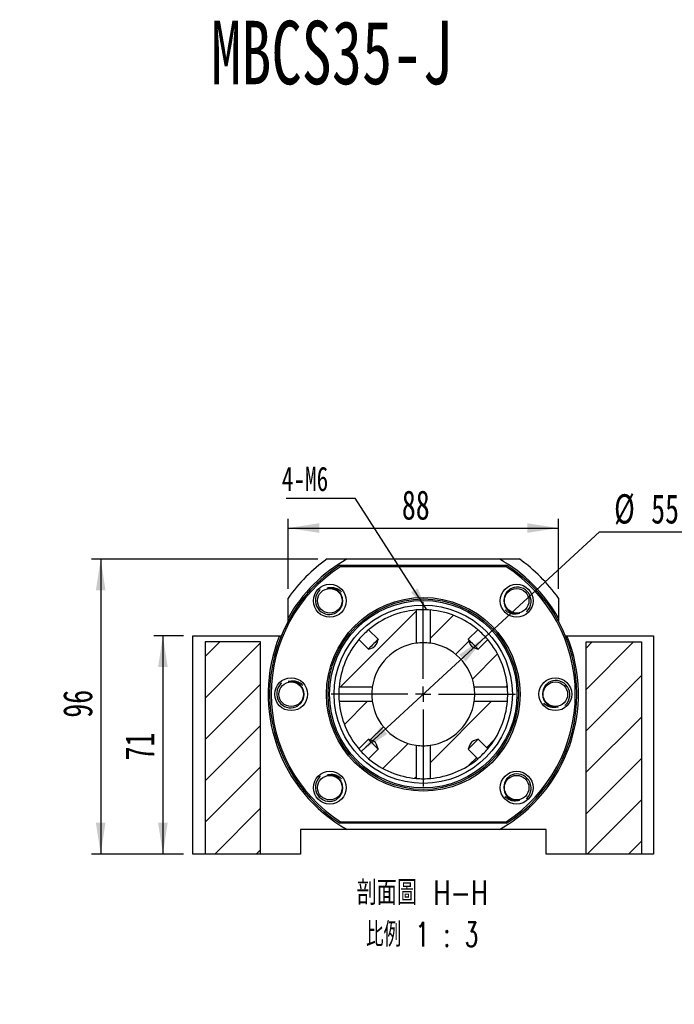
# Paper-space layout 'MBCS35-J' of a CAD drawing. Header units: millimetres. Extents: x 21 to 288, y 3 to 202.
# Tile 3 of 6: x 102 to 173, y 93 to 200. Entities that reach past the tile are written whole.
import ezdxf

# ---------------------------------------------------------------- set-up
doc = ezdxf.new("R2010")
doc.units = ezdxf.units.MM
doc.layers.add('圖層0', color=7, linetype='Continuous')
doc.styles.add('SLDTEXTSTYLE0', font='TXT', dxfattribs={"width": 0.7})
doc.styles.add('SLDTEXTSTYLE1', font='TXT', dxfattribs={"width": 0.7, "bigfont": 'bigfont'})
doc.styles.add('SLDTEXTSTYLE4', font='TXT', dxfattribs={"width": 0.75, "bigfont": 'bigfont'})
doc.styles.add('SLDTEXTSTYLE5', font='TXT', dxfattribs={"width": 0.65625, "bigfont": 'bigfont'})
doc.dimstyles.new('SLDDIMSTYLE1', dxfattribs={"dimtxt": 3.389974, "dimasz": 2.5, "dimexe": 0, "dimexo": 0.0625, "dimgap": 0.847493, "dimtad": 0, "dimtih": 1, "dimtoh": 1, "dimlfac": 3, "dimrnd": 1e-09, "dimzin": 12, "dimdsep": 46, "dimtxsty": 'SLDTEXTSTYLE0', "dimsah": 1, "dimcen": 0, "dimadec": 0, "dimazin": 3, "dimtfac": 1, "dimtmove": 0, "dimatfit": 3, "dimfxl": 1, "dimfrac": 2, "dimtolj": 1, "dimtzin": 12, "dimarcsym": 0})
doc.dimstyles.new('SLDDIMSTYLE2', dxfattribs={"dimtxt": 0.18, "dimasz": 2.5, "dimexe": 0, "dimexo": 0.0625, "dimgap": 0, "dimtad": 0, "dimtih": 1, "dimtoh": 1, "dimdec": 0, "dimrnd": 1e-09, "dimzin": 0, "dimdsep": 46, "dimtxsty": 'Standard', "dimsah": 1, "dimcen": 0.09, "dimadec": 0, "dimazin": 0, "dimtfac": 2.5, "dimtdec": 0, "dimtofl": 0, "dimtmove": 0, "dimatfit": 3, "dimfxl": 1, "dimfrac": 2, "dimtolj": 1, "dimtzin": 0, "dimarcsym": 0})
doc.dimstyles.new('SLDDIMSTYLE3', dxfattribs={"dimtxt": 3.389974, "dimasz": 2.5, "dimexe": 0, "dimexo": 0.0625, "dimgap": 0.847493, "dimtad": 1, "dimlfac": 3, "dimrnd": 1e-09, "dimzin": 12, "dimdsep": 46, "dimtxsty": 'SLDTEXTSTYLE0', "dimsah": 1, "dimcen": 0.09, "dimadec": 0, "dimazin": 3, "dimtfac": 1, "dimtofl": 0, "dimtmove": 0, "dimatfit": 3, "dimfxl": 1, "dimfrac": 2, "dimtolj": 1, "dimtzin": 12, "dimarcsym": 0})

# ---------------------------------------------------------------- blocks, each defined once
blk = doc.blocks.new('SW_SYMBOL_HOLE_DIAM')
at = {"layer": '圖層0', "color": 0}
blk.add_line((300, 0), (700, 1000), dxfattribs=at)
blk.add_circle((500, 500), 350, dxfattribs=at)
blk = doc.blocks.new('SW_SYMBOL_HOLE_SPOT')
at = {"layer": '圖層0', "color": 0}
for p, q in [((0, 875), (0, 75)), ((1600, 75), (1600, 875)), ((0, 75), (1600, 75))]:
    blk.add_line(p, q, dxfattribs=at)
blk = doc.blocks.new('SW_NOTE_13')
at = {"layer": '圖層0', "color": 0}
blk.add_line((19.65, 0), (0, 0), dxfattribs=at)
at = {"layer": '圖層0', "color": 0, "xscale": 0.003964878, "yscale": 0.003964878, "zscale": 0.003964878}
for name, p in [('SW_SYMBOL_HOLE_DIAM', (3.71, 5.64)), ('SW_SYMBOL_HOLE_DIAM', (7.59, 0.41)), ('SW_SYMBOL_HOLE_SPOT', (0.39, 0.41))]:
    blk.add_blockref(name, p, dxfattribs=at)
at = {"layer": '圖層0', "color": 0, "char_height": 3.175, "attachment_point": 1}
for s, insert, style in [('6-', (0.39, 9.34), 'SLDTEXTSTYLE0'), ('14\\M+18AD1\\M+190FA', (7.73, 9.34), 'SLDTEXTSTYLE1'), ('20', (11.61, 4.11), 'SLDTEXTSTYLE0')]:
    blk.add_mtext(s, dxfattribs=dict(at, insert=insert, style=style))
blk = doc.blocks.new('_D_68')
at = {"layer": '圖層0', "color": 7}
for p, q in [((119.89, 133.46), (116.64, 133.46)), ((117.64, 133.46), (117.64, 109.79)), ((119.89, 109.79), (116.64, 109.79))]:
    blk.add_line(p, q, dxfattribs=at)
for points in [[(117.64, 133.46), (117.12, 130.07), (118.16, 130.07)], [(117.64, 109.79), (118.16, 113.18), (117.12, 113.18)]]:
    blk.add_solid(points, dxfattribs=at)
at = {"layer": '圖層0', "color": 7, "insert": (113.54, 119.95), "char_height": 3.175, "attachment_point": 1, "rotation": 90, "style": 'SLDTEXTSTYLE0'}
blk.add_mtext('71', dxfattribs=at)
blk = doc.blocks.new('_D_69')
at = {"layer": '圖層0', "color": 7}
for p, q in [((134.46, 141.79), (109.89, 141.79)), ((110.89, 141.79), (110.89, 109.79)), ((119.89, 109.79), (109.89, 109.79))]:
    blk.add_line(p, q, dxfattribs=at)
for points in [[(110.89, 141.79), (110.37, 138.4), (111.41, 138.4)], [(110.89, 109.79), (111.41, 113.18), (110.37, 113.18)]]:
    blk.add_solid(points, dxfattribs=at)
at = {"layer": '圖層0', "color": 7, "insert": (106.8, 124.58), "char_height": 3.175, "attachment_point": 1, "rotation": 90, "style": 'SLDTEXTSTYLE0'}
blk.add_mtext('96', dxfattribs=at)
blk = doc.blocks.new('_D_70')
at = {"layer": '圖層0', "color": 7}
for p, q in [((131.22, 138.56), (131.22, 146.15)), ((160.56, 138.56), (160.56, 146.15)), ((131.22, 145.15), (160.56, 145.15))]:
    blk.add_line(p, q, dxfattribs=at)
for points in [[(131.22, 145.15), (134.61, 144.63), (134.61, 145.67)], [(160.56, 145.15), (157.17, 145.67), (157.17, 144.63)]]:
    blk.add_solid(points, dxfattribs=at)
at = {"layer": '圖層0', "color": 7, "insert": (143.57, 149.24), "char_height": 3.175, "attachment_point": 1, "style": 'SLDTEXTSTYLE0'}
blk.add_mtext('88', dxfattribs=at)
blk = doc.blocks.new('_D_71')
at = {"layer": '圖層0', "color": 7}
for p, q in [((152.64, 133.34), (165.01, 144.73)), ((165.01, 144.73), (174.59, 144.73)), ((139.15, 120.92), (152.64, 133.34))]:
    blk.add_line(p, q, dxfattribs=at)
blk.add_arc((145.89, 127.13), 9.17, 46.5207, 48.8556, dxfattribs=at)
for points in [[(152.64, 133.34), (149.79, 131.42), (150.49, 130.66)], [(139.15, 120.92), (141.99, 122.83), (141.29, 123.6)]]:
    blk.add_solid(points, dxfattribs=at)
at = {"layer": '圖層0', "color": 7, "char_height": 3.175, "attachment_point": 1, "style": 'SLDTEXTSTYLE0'}
for s, insert in [('%%c', (166.6, 148.82)), ('55', (170.62, 148.82))]:
    blk.add_mtext(s, dxfattribs=dict(at, insert=insert))
blk = doc.blocks.new('SW_NOTE_14')
at = {"layer": '圖層0', "color": 0, "char_height": 2.6458, "attachment_point": 2}
for s, insert, style in [('\\M+19655\\M+196CA\\M+19AA4 H-H', (8.68, 3.41), 'SLDTEXTSTYLE4'), ('\\M+194E4\\M+197E1 1 : 3', (8.66, -1.12), 'SLDTEXTSTYLE5')]:
    blk.add_mtext(s, dxfattribs=dict(at, insert=insert, style=style))
blk = doc.blocks.new('SW_NOTE_15')
at = {"layer": '圖層0', "color": 0}
blk.add_line((-7.49, 0), (0, 0), dxfattribs=at)
at = {"layer": '圖層0', "color": 0, "insert": (-7.95, 3.42), "char_height": 2.646, "attachment_point": 1, "style": 'SLDTEXTSTYLE0'}
blk.add_mtext('4-M6', dxfattribs=at)
blk = doc.blocks.new('SW_CENTERMARKSYMBOL_35')
at = {"layer": '圖層0', "color": 0}
for p, q in [((0, 1.67), (0, 10)), ((-1.67, 0), (-10, 0)), ((0, 0), (-0.83, 0)), ((0, 0), (0, 0.83)), ((0, 0), (0, -0.83)), ((0, 0), (0.83, 0)), ((1.67, 0), (10, 0)), ((0, -1.67), (0, -10))]:
    blk.add_line(p, q, dxfattribs=at)

psp = doc.layouts.new('MBCS35-J')

# ---------------------------------------------------------------- hatches: boundary and pattern name
at = {"layer": '圖層0', "linetype": 'Continuous', "lineweight": 18}
h = psp.add_hatch(dxfattribs=at)
h.set_pattern_fill('ANSI31', color=256, style=0)
edge = h.paths.add_edge_path(flags=0)
edge.add_spline(control_points=[(141.0016, 133.081), (140.9431, 132.8841), (140.8866, 132.6828), (140.7863, 132.5035), (140.7503, 132.4391), (140.7054, 132.378), (140.6507, 132.3283), (140.5935, 132.2763), (140.5258, 132.2357), (140.4563, 132.2021), (140.2913, 132.1223), (140.1139, 132.0698), (139.9382, 132.0177)], knot_values=[0.00474006, 0.00474006, 0.00474006, 0.00474006, 0.00658464, 0.00658464, 0.00658464, 0.00724033, 0.00724033, 0.00724033, 0.00792468, 0.00792468, 0.00792468, 0.00955129, 0.00955129, 0.00955129, 0.00955129], weights=[1, 1, 1, 1, 1, 1, 1, 1, 1, 1, 1, 1, 1], degree=3, periodic=0)
edge.add_line((139.9382, 132.0177), (138.8994, 133.0565))
edge.add_arc((145.8911, 127.1282), 9.1667, 139.705106, 175.179298)
edge.add_line((136.7568, 127.8986), (140.3611, 127.8986))
edge.add_arc((145.8911, 127.1282), 5.5833, 97.930549, 172.069451, ccw=False)
edge.add_line((145.1207, 132.6581), (145.1207, 136.2624))
edge.add_arc((145.8911, 127.1282), 9.1667, 94.820702, 130.294894)
edge.add_line((139.9628, 134.1199), (141.0016, 133.081))
h = psp.add_hatch(dxfattribs=at)
h.set_pattern_fill('ANSI31', color=256, style=0)
edge = h.paths.add_edge_path(flags=0)
edge.add_line((152.8827, 133.0565), (151.8439, 132.0177))
edge.add_spline(control_points=[(151.8439, 132.0177), (151.8079, 132.0284), (151.772, 132.0392), (151.7362, 132.0503), (151.6048, 132.0911), (151.4732, 132.1338), (151.3483, 132.1915), (151.2717, 132.2268), (151.1967, 132.2695), (151.134, 132.3259), (151.0706, 132.3829), (151.0204, 132.4553), (150.981, 132.5309), (150.8908, 132.704), (150.8361, 132.8939), (150.7805, 133.081)], knot_values=[0.00207016, 0.00207016, 0.00207016, 0.00207016, 0.00240778, 0.00240778, 0.00240778, 0.00364715, 0.00364715, 0.00364715, 0.00440999, 0.00440999, 0.00440999, 0.00518534, 0.00518534, 0.00518534, 0.00695794, 0.00695794, 0.00695794, 0.00695794], weights=[1, 1, 1, 1, 1, 1, 1, 1, 1, 1, 1, 1, 1, 1, 1, 1], degree=3, periodic=0)
edge.add_line((150.7805, 133.081), (151.8193, 134.1199))
edge.add_arc((145.8911, 127.1282), 9.1667, 49.705106, 85.179298)
edge.add_line((146.6614, 136.2624), (146.6614, 132.6581))
edge.add_arc((145.8911, 127.1282), 5.5833, 7.930549, 82.069451, ccw=False)
edge.add_line((151.421, 127.8986), (155.0253, 127.8986))
edge.add_arc((145.8911, 127.1282), 9.1667, 4.820702, 40.294894)
h = psp.add_hatch(dxfattribs=at)
h.set_pattern_fill('ANSI31', color=256, style=0)
h.paths.add_polyline_path([(122.2244, 109.7949), (128.2244, 109.7949), (128.2244, 132.7949), (122.2244, 132.7949)], flags=0)
h = psp.add_hatch(dxfattribs=at)
h.set_pattern_fill('ANSI31', color=256, style=0)
h.paths.add_polyline_path([(163.5577, 109.7949), (169.5577, 109.7949), (169.5577, 132.7949), (163.5577, 132.7949)], flags=0)
h = psp.add_hatch(dxfattribs=at)
h.set_pattern_fill('ANSI31', color=256, style=0)
edge = h.paths.add_edge_path(flags=0)
edge.add_spline(control_points=[(139.9382, 122.2387), (140.1253, 122.1832), (140.3153, 122.1284), (140.4884, 122.0382), (140.564, 121.9988), (140.6364, 121.9486), (140.6934, 121.8852), (140.7497, 121.8225), (140.7924, 121.7475), (140.8278, 121.671), (140.8855, 121.5461), (140.9282, 121.4145), (140.9689, 121.2831), (140.9801, 121.2473), (140.9909, 121.2113), (141.0016, 121.1754)], knot_values=[0.00990616, 0.00990616, 0.00990616, 0.00990616, 0.01166467, 0.01166467, 0.01166467, 0.01243386, 0.01243386, 0.01243386, 0.01319064, 0.01319064, 0.01319064, 0.01442016, 0.01442016, 0.01442016, 0.01475509, 0.01475509, 0.01475509, 0.01475509], weights=[1, 1, 1, 1, 1, 1, 1, 1, 1, 1, 1, 1, 1, 1, 1, 1], degree=3, periodic=0)
edge.add_line((141.0016, 121.1754), (139.9628, 120.1366))
edge.add_arc((145.8911, 127.1282), 9.1667, 229.705106, 265.179298)
edge.add_line((145.1207, 117.994), (145.1207, 121.5983))
edge.add_arc((145.8911, 127.1282), 5.5833, 187.930549, 262.069451, ccw=False)
edge.add_line((140.3611, 126.3579), (136.7568, 126.3579))
edge.add_arc((145.8911, 127.1282), 9.1667, 184.820702, 220.294894)
edge.add_line((138.8994, 121.1999), (139.9382, 122.2387))
h = psp.add_hatch(dxfattribs=at)
h.set_pattern_fill('ANSI31', color=256, style=0)
edge = h.paths.add_edge_path(flags=0)
edge.add_line((151.8439, 122.2387), (152.8827, 121.1999))
edge.add_arc((145.8911, 127.1282), 9.1667, 319.705106, 355.179298)
edge.add_line((155.0253, 126.3579), (151.421, 126.3579))
edge.add_arc((145.8911, 127.1282), 5.5833, 277.930549, 352.069451, ccw=False)
edge.add_line((146.6614, 121.5983), (146.6614, 117.994))
edge.add_arc((145.8911, 127.1282), 9.1667, 274.820702, 310.294894)
edge.add_line((151.8193, 120.1366), (150.7805, 121.1754))
edge.add_spline(control_points=[(150.7805, 121.1754), (150.8361, 121.3625), (150.8908, 121.5524), (150.981, 121.7255), (151.0204, 121.8011), (151.0706, 121.8735), (151.134, 121.9305), (151.1967, 121.9869), (151.2717, 122.0296), (151.3483, 122.0649), (151.4732, 122.1226), (151.6048, 122.1653), (151.7362, 122.2061), (151.772, 122.2172), (151.8079, 122.2281), (151.8439, 122.2387)], knot_values=[0.00990616, 0.00990616, 0.00990616, 0.00990616, 0.01166467, 0.01166467, 0.01166467, 0.01243386, 0.01243386, 0.01243386, 0.01319064, 0.01319064, 0.01319064, 0.01442016, 0.01442016, 0.01442016, 0.01475509, 0.01475509, 0.01475509, 0.01475509], weights=[1, 1, 1, 1, 1, 1, 1, 1, 1, 1, 1, 1, 1, 1, 1, 1], degree=3, periodic=0)

# ---------------------------------------------------------------- linework, layer by layer
at = {"color": 7, "linetype": 'Continuous', "lineweight": 25}
for p, q in [((135.4561, 141.7949), (137.6297, 141.7949)), ((136.848, 141.1282), (154.9342, 141.1282)), ((154.8849, 140.9615), (136.8972, 140.9615)), ((137.6297, 141.7949), (154.1524, 141.7949)), ((154.1524, 141.7949), (156.326, 141.7949)), ((131.2244, 135.3896), (131.2244, 137.5632)), ((160.5577, 137.5632), (160.5577, 135.3896)), ((145.1207, 136.2624), (145.1207, 132.6581)), ((146.6614, 132.6581), (146.6614, 136.2624)), ((131.2244, 135.0444), (131.2244, 135.3896)), ((160.5577, 135.3896), (160.5577, 135.0444)), ((141.0016, 133.081), (139.9628, 134.1199)), ((151.8193, 134.1199), (150.7805, 133.081)), ((120.8911, 109.7949), (120.8911, 133.4615)), ((120.8911, 133.4615), (130.2946, 133.4615)), ((122.2244, 132.7949), (122.2244, 109.7949)), ((128.2244, 132.7949), (122.2244, 132.7949)), ((128.2244, 109.7949), (128.2244, 132.7949)), ((130.2946, 133.4615), (130.4746, 133.4615)), ((138.8994, 133.0565), (139.9382, 132.0177)), ((151.8439, 132.0177), (152.8827, 133.0565)), ((161.3075, 133.4615), (161.4875, 133.4615)), ((161.4875, 133.4615), (170.8911, 133.4615)), ((163.5577, 109.7949), (163.5577, 132.7949)), ((163.5577, 132.7949), (169.5577, 132.7949)), ((169.5577, 132.7949), (169.5577, 109.7949)), ((170.8911, 133.4615), (170.8911, 109.7949)), ((140.3611, 127.8986), (136.7568, 127.8986)), ((155.0253, 127.8986), (151.421, 127.8986)), ((136.7568, 126.3579), (140.3611, 126.3579)), ((151.421, 126.3579), (155.0253, 126.3579)), ((139.9382, 122.2387), (138.8994, 121.1999)), ((152.8827, 121.1999), (151.8439, 122.2387)), ((139.9628, 120.1366), (141.0016, 121.1754)), ((145.1207, 121.5983), (145.1207, 117.994)), ((146.6614, 117.994), (146.6614, 121.5983)), ((150.7805, 121.1754), (151.8193, 120.1366)), ((136.8972, 113.2949), (154.8849, 113.2949)), ((132.5577, 112.4615), (132.5577, 109.7949)), ((137.6297, 112.4615), (132.5577, 112.4615)), ((154.9342, 113.1282), (136.848, 113.1282)), ((154.1524, 112.4615), (137.6297, 112.4615)), ((159.2244, 112.4615), (154.1524, 112.4615)), ((159.2244, 109.7949), (159.2244, 112.4615)), ((122.2244, 109.7949), (120.8911, 109.7949)), ((128.2244, 109.7949), (122.2244, 109.7949)), ((132.5577, 109.7949), (128.2244, 109.7949)), ((163.5577, 109.7949), (159.2244, 109.7949)), ((169.5577, 109.7949), (163.5577, 109.7949)), ((170.8911, 109.7949), (169.5577, 109.7949))]:
    psp.add_line(p, q, dxfattribs=at)
at = {"color": 7, "linetype": 'Continuous', "lineweight": 25, "flags": 128}
for points in [[(134.6989, 138.47), (134.6496, 138.4279), (134.4746, 138.2184), (134.3386, 137.9826), (134.2448, 137.7271), (134.1971, 137.4651), (134.1938, 137.1988), (134.236, 136.9356), (134.3224, 136.6835), (134.4481, 136.4551), (134.6102, 136.251), (134.804, 136.078), (135.0242, 135.9402), (135.2615, 135.8439), (135.5116, 135.789), (135.7644, 135.7776), (136.0155, 135.8088), (136.256, 135.8824), (136.4805, 135.9958), (136.8484, 136.3208), (137.0862, 136.7506), (137.1636, 137.2226), (137.1174, 137.5719), (137.1174, 137.5719)], [(157.0832, 136.0568), (157.1325, 136.0989), (157.3075, 136.3084), (157.4435, 136.5442), (157.5373, 136.7997), (157.585, 137.0617), (157.5883, 137.328), (157.5461, 137.5912), (157.4597, 137.8433), (157.334, 138.0717), (157.1719, 138.2758), (156.9781, 138.4489), (156.7579, 138.5866), (156.5206, 138.6829), (156.2705, 138.7378), (156.0177, 138.7492), (155.7667, 138.718), (155.5261, 138.6444), (155.3017, 138.531), (154.9337, 138.206), (154.6959, 137.7762), (154.6185, 137.3042), (154.6647, 136.9549), (154.6647, 136.9549)], [(141.0016, 133.081), (140.9861, 133.0656), (140.9049, 132.9843), (140.7993, 132.8787), (140.6752, 132.7547), (140.5396, 132.6191), (140.4002, 132.4796), (140.2646, 132.3441), (140.1406, 132.22), (140.0349, 132.1144), (139.9537, 132.0332), (139.934, 132.0135)], [(139.9382, 132.0177), (140.2013, 132.0995), (140.4563, 132.2021), (140.6507, 132.3283), (140.7863, 132.5035), (140.9097, 132.7857), (141.0016, 133.081)], [(151.8439, 132.0177), (151.8284, 132.0332), (151.7472, 132.1144), (151.6416, 132.22), (151.5175, 132.3441), (151.3819, 132.4796), (151.2425, 132.6191), (151.1069, 132.7547), (150.9829, 132.8787), (150.8772, 132.9843), (150.796, 133.0656), (150.7763, 133.0852)], [(150.7805, 133.081), (150.8678, 132.8007), (150.981, 132.5309), (151.134, 132.3259), (151.3483, 132.1915), (151.7362, 132.0503), (151.8439, 132.0177)], [(130.5007, 128.3348), (130.4515, 128.2927), (130.2765, 128.0832), (130.1405, 127.8474), (130.0467, 127.5919), (129.999, 127.3299), (129.9957, 127.0636), (130.0379, 126.8004), (130.1243, 126.5483), (130.25, 126.3199), (130.4121, 126.1158), (130.6058, 125.9428), (130.826, 125.805), (131.0633, 125.7087), (131.3135, 125.6538), (131.5663, 125.6424), (131.8173, 125.6736), (132.0578, 125.7472), (132.2823, 125.8606), (132.6502, 126.1856), (132.8881, 126.6154), (132.9655, 127.0874), (132.9192, 127.4367), (132.9192, 127.4367)], [(161.2814, 125.9216), (161.3306, 125.9637), (161.5056, 126.1732), (161.6416, 126.409), (161.7354, 126.6645), (161.7831, 126.9265), (161.7864, 127.1928), (161.7443, 127.456), (161.6578, 127.7081), (161.5322, 127.9365), (161.37, 128.1406), (161.1763, 128.3137), (160.9561, 128.4514), (160.7188, 128.5477), (160.4686, 128.6026), (160.2159, 128.614), (159.9648, 128.5828), (159.7243, 128.5092), (159.4998, 128.3958), (159.1319, 128.0708), (158.8941, 127.641), (158.8166, 127.169), (158.8629, 126.8197), (158.8629, 126.8197)], [(139.9382, 122.2387), (139.9537, 122.2233), (140.0349, 122.142), (140.1406, 122.0364), (140.2646, 121.9123), (140.4002, 121.7768), (140.5396, 121.6373), (140.6752, 121.5018), (140.7993, 121.3777), (140.9049, 121.2721), (140.9861, 121.1908), (141.0058, 121.1712)], [(141.0016, 121.1754), (140.9689, 121.2831), (140.8278, 121.671), (140.6934, 121.8852), (140.4884, 122.0382), (140.2185, 122.1515), (139.9382, 122.2387)], [(150.7805, 121.1754), (150.796, 121.1908), (150.8772, 121.2721), (150.9829, 121.3777), (151.1069, 121.5018), (151.2425, 121.6373), (151.3819, 121.7768), (151.5175, 121.9123), (151.6416, 122.0364), (151.7472, 122.142), (151.8284, 122.2233), (151.8481, 122.2429)], [(151.8439, 122.2387), (151.7362, 122.2061), (151.3483, 122.0649), (151.134, 121.9305), (150.981, 121.7255), (150.8678, 121.4557), (150.7805, 121.1754)], [(134.6989, 118.1996), (134.6496, 118.1575), (134.4746, 117.948), (134.3386, 117.7122), (134.2448, 117.4567), (134.1971, 117.1947), (134.1938, 116.9284), (134.236, 116.6652), (134.3224, 116.4131), (134.4481, 116.1847), (134.6102, 115.9806), (134.804, 115.8076), (135.0242, 115.6698), (135.2615, 115.5735), (135.5116, 115.5187), (135.7644, 115.5072), (136.0155, 115.5384), (136.256, 115.612), (136.4805, 115.7254), (136.8484, 116.0504), (137.0862, 116.4802), (137.1636, 116.9522), (137.1174, 117.3015), (137.1174, 117.3015)], [(157.0832, 115.7864), (157.1325, 115.8285), (157.3075, 116.038), (157.4435, 116.2738), (157.5373, 116.5293), (157.585, 116.7913), (157.5883, 117.0576), (157.5461, 117.3208), (157.4597, 117.5729), (157.334, 117.8013), (157.1719, 118.0054), (156.9781, 118.1785), (156.7579, 118.3162), (156.5206, 118.4125), (156.2705, 118.4674), (156.0177, 118.4788), (155.7667, 118.4476), (155.5261, 118.374), (155.3017, 118.2606), (154.9337, 117.9356), (154.6959, 117.5058), (154.6185, 117.0338), (154.6647, 116.6845), (154.6647, 116.6845)]]:
    psp.add_lwpolyline(points, dxfattribs=at)
at = {"color": 7, "linetype": 'Continuous', "lineweight": 25}
for centre, radius in [((135.7559, 137.2634), 1.7833), ((156.0263, 137.2634), 1.7833), ((135.7559, 137.2634), 1.3333), ((156.0263, 137.2634), 1.3333), ((145.8911, 127.1282), 10.5), ((145.8911, 127.1282), 10.3333), ((145.8911, 127.1282), 10.1667), ((145.8911, 127.1282), 9.6667), ((131.5577, 127.1282), 1.7833), ((131.5577, 127.1282), 1.3333), ((160.2244, 127.1282), 1.7833), ((160.2244, 127.1282), 1.3333), ((135.7559, 116.993), 1.7833), ((156.0263, 116.993), 1.7833), ((135.7559, 116.993), 1.3333), ((156.0263, 116.993), 1.3333)]:
    psp.add_circle(centre, radius, dxfattribs=at)
for centre, radius, start, end in [((145.8911, 127.1282), 16.6667, 122.85988, 237.14012), ((145.8911, 127.1282), 16.5, 123.030152, 236.969848), ((145.8911, 127.1282), 18, 125.430945, 144.569055), ((145.8911, 127.1282), 16.8333, 119.391442, 150.608558), ((145.8911, 127.1282), 16.8333, 29.391442, 60.608558), ((145.8911, 127.1282), 16.5, 303.030152, 56.969848), ((145.8911, 127.1282), 16.6667, 302.85988, 57.14012), ((145.8911, 127.1282), 18, 35.430945, 54.569055), ((145.8911, 127.1282), 9.1667, 94.820702, 130.294894), ((145.8901, 127.1671), 9.1278, 85.136921, 94.840084), ((145.8911, 127.1282), 9.1667, 49.705106, 85.179298), ((145.8398, 127.1795), 9.0943, 130.257528, 139.74284), ((145.9423, 127.1795), 9.0943, 40.257528, 49.74284), ((145.8911, 127.1282), 16.8333, 157.899174, 240.608558), ((145.8911, 127.1282), 9.1667, 139.705106, 175.179298), ((145.8911, 127.1282), 5.5833, 97.930549, 172.069451), ((145.8897, 127.1547), 5.5569, 82.134497, 97.940232), ((145.8911, 127.1282), 5.5833, 7.930549, 82.069451), ((145.8911, 127.1282), 9.1667, 4.820702, 40.294894), ((145.8911, 127.1282), 16.8333, 299.391442, 22.100826), ((145.8521, 127.1273), 9.1278, 175.136921, 184.840084), ((145.8646, 127.1269), 5.5569, 172.134497, 187.940232), ((145.9074, 127.1289), 5.5671, 351.937468, 7.948883), ((145.93, 127.1291), 9.1278, 355.136921, 4.840084), ((145.8911, 127.1282), 9.1667, 184.820702, 220.294894), ((145.8911, 127.1282), 5.5833, 187.930549, 262.069451), ((145.8911, 127.1282), 5.5833, 277.930549, 352.069451), ((145.8911, 127.1282), 9.1667, 319.705106, 355.179298), ((145.8398, 127.077), 9.0943, 220.257528, 229.74284), ((145.8907, 127.0786), 5.5339, 262.119552, 277.888461), ((145.9423, 127.0769), 9.0943, 310.257528, 319.74284), ((145.8911, 127.1282), 9.1667, 229.705106, 265.179298), ((145.8911, 127.1282), 9.1667, 274.820702, 310.294894), ((145.8911, 127.0624), 9.1009, 265.129453, 274.887643)]:
    psp.add_arc(centre, radius, start, end, dxfattribs=at)
for points in [[(136.8972, 140.9615), (136.8808, 141.0171), (136.8643, 141.0726), (136.848, 141.1282)], [(154.9342, 141.1282), (154.9178, 141.0726), (154.9014, 141.0171), (154.8849, 140.9615)], [(136.8972, 113.2949), (136.8808, 113.2393), (136.8643, 113.1838), (136.848, 113.1282)], [(154.9342, 113.1282), (154.9178, 113.1838), (154.9014, 113.2393), (154.8849, 113.2949)]]:
    psp.add_open_spline(points, degree=3, dxfattribs=at)
for points, knots in [([(135.4474, 138.6249), (135.6013, 138.6646), (135.9117, 138.7447), (136.321, 138.6801), (136.6233, 138.5533), (136.845, 138.4251), (136.9572, 138.2977), (137.0135, 138.2337)], [0, 0, 0, 0, 0.27657968, 0.55754555, 0.70458963, 0.8516891, 1, 1, 1, 1]), ([(137.1174, 137.5719), (137.0768, 137.7509), (137.0009, 137.9209), (136.7894, 138.2196), (136.6537, 138.348), (136.344, 138.5427), (136.1689, 138.6091), (135.9015, 138.6548), (135.8103, 138.6614), (135.6273, 138.6565), (135.5368, 138.6452), (135.4474, 138.6249)], [0, 0, 0, 0, 0.25, 0.25, 0.5, 0.5, 0.75, 0.75, 0.875, 0.875, 1, 1, 1, 1]), ([(154.6647, 136.9549), (154.7053, 136.7759), (154.7812, 136.6059), (154.9928, 136.3072), (155.1284, 136.1789), (155.4381, 135.9841), (155.6132, 135.9177), (155.8807, 135.872), (155.9718, 135.8654), (156.1548, 135.8703), (156.2453, 135.8816), (156.3348, 135.9019)], [0, 0, 0, 0, 0.25, 0.25, 0.5, 0.5, 0.75, 0.75, 0.875, 0.875, 1, 1, 1, 1]), ([(156.3348, 135.9019), (156.1808, 135.8622), (155.8704, 135.7821), (155.4612, 135.8467), (155.1588, 135.9735), (154.9371, 136.1017), (154.8249, 136.2291), (154.7686, 136.2931)], [0, 0, 0, 0, 0.2765796, 0.55754539, 0.70458959, 0.85168886, 1, 1, 1, 1]), ([(131.2492, 128.4897), (131.4032, 128.5294), (131.7136, 128.6095), (132.1228, 128.5449), (132.4251, 128.4181), (132.6469, 128.2899), (132.7591, 128.1625), (132.8154, 128.0985)], [0, 0, 0, 0, 0.276579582, 0.557545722, 0.704589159, 0.85168909, 1, 1, 1, 1]), ([(132.9192, 127.4367), (132.8787, 127.6157), (132.8027, 127.7857), (132.5912, 128.0844), (132.4556, 128.2128), (132.1458, 128.4075), (131.9708, 128.4739), (131.7033, 128.5196), (131.6122, 128.5262), (131.4292, 128.5213), (131.3387, 128.51), (131.2492, 128.4897)], [0, 0, 0, 0, 0.25, 0.25, 0.5, 0.5, 0.75, 0.75, 0.875, 0.875, 1, 1, 1, 1]), ([(158.8629, 126.8197), (158.9034, 126.6407), (158.9794, 126.4707), (159.1909, 126.172), (159.3265, 126.0437), (159.6363, 125.8489), (159.8113, 125.7825), (160.0788, 125.7368), (160.17, 125.7302), (160.3529, 125.7351), (160.4434, 125.7464), (160.5329, 125.7667)], [0, 0, 0, 0, 0.25, 0.25, 0.5, 0.5, 0.75, 0.75, 0.875, 0.875, 1, 1, 1, 1]), ([(160.5329, 125.7667), (160.3789, 125.727), (160.0685, 125.6469), (159.6593, 125.7115), (159.357, 125.8384), (159.1352, 125.9665), (159.0231, 126.0939), (158.9667, 126.1579)], [0, 0, 0, 0, 0.276579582, 0.557545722, 0.704589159, 0.85168909, 1, 1, 1, 1]), ([(135.4474, 118.3545), (135.6013, 118.3942), (135.9117, 118.4743), (136.321, 118.4097), (136.6233, 118.2829), (136.845, 118.1547), (136.9572, 118.0273), (137.0135, 117.9633)], [0, 0, 0, 0, 0.2765796, 0.55754539, 0.70458959, 0.85168886, 1, 1, 1, 1]), ([(137.1174, 117.3015), (137.0768, 117.4805), (137.0009, 117.6505), (136.7894, 117.9492), (136.6537, 118.0776), (136.344, 118.2723), (136.1689, 118.3387), (135.9015, 118.3844), (135.8103, 118.391), (135.6273, 118.3861), (135.5368, 118.3748), (135.4474, 118.3545)], [0, 0, 0, 0, 0.25, 0.25, 0.5, 0.5, 0.75, 0.75, 0.875, 0.875, 1, 1, 1, 1]), ([(154.6647, 116.6845), (154.7053, 116.5055), (154.7812, 116.3355), (154.9928, 116.0368), (155.1284, 115.9085), (155.4381, 115.7138), (155.6132, 115.6473), (155.8807, 115.6016), (155.9718, 115.595), (156.1548, 115.5999), (156.2453, 115.6112), (156.3348, 115.6315)], [0, 0, 0, 0, 0.25, 0.25, 0.5, 0.5, 0.75, 0.75, 0.875, 0.875, 1, 1, 1, 1]), ([(156.3348, 115.6315), (156.1808, 115.5918), (155.8704, 115.5117), (155.4612, 115.5763), (155.1588, 115.7032), (154.9371, 115.8313), (154.8249, 115.9587), (154.7686, 116.0227)], [0, 0, 0, 0, 0.27657968, 0.55754555, 0.70458963, 0.8516891, 1, 1, 1, 1])]:
    psp.add_open_spline(points, degree=3, knots=knots, dxfattribs=at)

# ---------------------------------------------------------------- block references
at = {"layer": '圖層0', "color": 7}
for name, p in [('SW_NOTE_15', (138.4908, 148.3904)), ('SW_CENTERMARKSYMBOL_35', (145.8911, 127.1282)), ('SW_NOTE_13', (78.7199, 93.4975))]:
    psp.add_blockref(name, p, dxfattribs=at)
at = {"layer": '圖層0'}
psp.add_blockref('SW_NOTE_14', (137.1157, 103.5151), dxfattribs=at)

# ---------------------------------------------------------------- texts
at = {"layer": '圖層0', "color": 7, "insert": (122.8678, 200.1623), "char_height": 6.87917, "attachment_point": 1, "style": 'SLDTEXTSTYLE0'}
psp.add_mtext('MBCS35-J', dxfattribs=at)

# ---------------------------------------------------------------- dimensions: what is measured, and where the dimension line sits
at = {"layer": '圖層0', "color": 7}
dim = psp.add_linear_dim(base=(160.5577, 145.1486), p1=(131.2244, 137.5632), p2=(160.5577, 137.5632), dimstyle='SLDDIMSTYLE3', dxfattribs=at)
dim.commit()
dim.dimension.update_dxf_attribs({"geometry": '_D_70', "text_midpoint": (145.555, 145.1486), "dimtype": 160})
dim = psp.add_diameter_dim_2p(p1=(152.6354, 133.3364), p2=(139.1467, 120.92), dimstyle='SLDDIMSTYLE1', dxfattribs=at)
dim.commit()
dim.dimension.update_dxf_attribs({"geometry": '_D_71', "text_midpoint": (170.5966, 147.2653), "dimtype": 163})
for base, p1, picture, middle in [((110.8911, 109.7949), (135.4561, 141.7949), '_D_69', (110.8911, 126.5653)), ((117.6372, 109.7949), (120.8911, 133.4615), '_D_68', (117.6372, 121.9409))]:
    dim = psp.add_linear_dim(base=base, p1=p1, p2=(120.8911, 109.7949), angle=90, dimstyle='SLDDIMSTYLE3', dxfattribs=at)
    dim.commit()
    dim.dimension.update_dxf_attribs({"geometry": picture, "text_midpoint": middle, "dimtype": 160})

# ---------------------------------------------------------------- leaders
psp.add_leader([(146.2814, 136.2866), (138.4908, 148.3904)], dimstyle='SLDDIMSTYLE2', dxfattribs=at)

doc.saveas('drawing.dxf')
